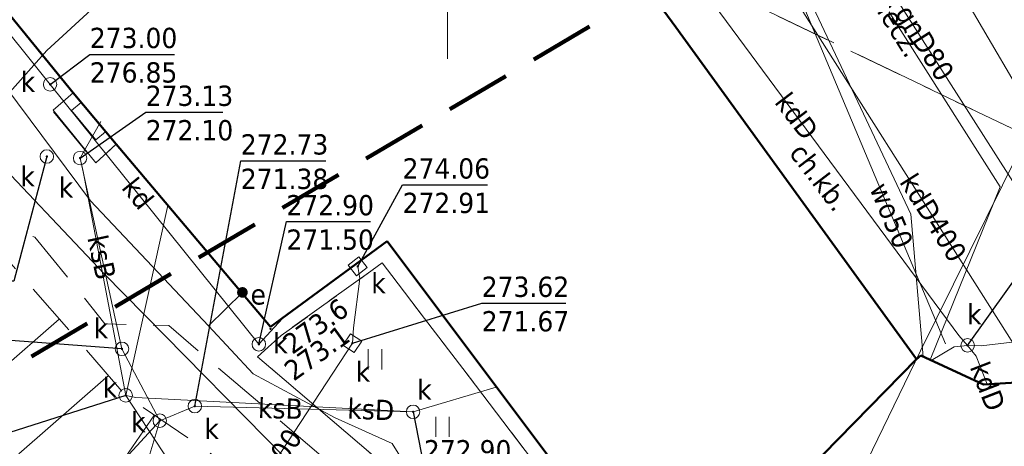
# Model space of a CAD drawing. Header units: metres. Extents: x 7555073 to 7555217, y 5506384 to 5506588.
# Tile 25 of 32: x 7555134 to 7555171, y 5506483 to 5506499. Entities that reach past the tile are written whole.
import ezdxf
from ezdxf.enums import TextEntityAlignment as Align

# ---------------------------------------------------------------- set-up
doc = ezdxf.new("R2010")
doc.units = ezdxf.units.M
doc.header["$LTSCALE"] = 2
doc.header["$MEASUREMENT"] = 0
for name, pattern in [('1.0_0.5', [1.5, 1, -0.5]), ('1.5_0.5', [2, 1.5, -0.5]), ('219-500', [0]), ('4', [1.8, 1.2, -0.6])]:
    doc.linetypes.add(name, pattern=pattern)
doc.layers.get('0').update_dxf_attribs({"color": 2, "linetype": 'CONTINUOUS', "lineweight": 5})
for name, color, linetype in [('000 Inne (niezydentyfikowane)', 7, 'CONTINUOUS'), ('219-działka ewidencyjna', 7, 'CONTINUOUS'), ('312-budynek ewidencyjny', 7, 'CONTINUOUS'), ('352-schody', 7, 'CONTINUOUS'), ('chodnik', 7, 'CONTINUOUS'), ('chodnik-Atr17', 7, 'CONTINUOUS'), ('elektroenergetyczne urządzenie techniczne', 7, 'CONTINUOUS'), ('elektroenergetyczne urządzenie techniczne-Atr17', 7, 'CONTINUOUS'), ('jezdnia', 7, 'CONTINUOUS'), ('Obszar opracowania', 7, 'CONTINUOUS'), ('pikieta naturalna', 7, 'CONTINUOUS'), ('pikieta naturalna-Atr2', 7, 'CONTINUOUS'), ('przewód elektroenergetyczny podziemny', 7, 'CONTINUOUS'), ('przewód gazowy', 7, 'CONTINUOUS'), ('przewód gazowy-Atr1', 7, 'CONTINUOUS'), ('przewód kanalizacyjny', 7, 'CONTINUOUS'), ('przewód kanalizacyjny-Atr1', 7, 'CONTINUOUS'), ('przewód wodociągowy', 7, 'CONTINUOUS'), ('przewód wodociągowy-Atr1', 7, 'CONTINUOUS'), ('rzedna', 7, 'CONTINUOUS'), ('rzedna-Atr2', 7, 'CONTINUOUS'), ('rzedna-Atr3', 7, 'CONTINUOUS'), ('skarpa nieumocniona', 7, 'CONTINUOUS'), ('trawnik', 7, 'CONTINUOUS'), ('Wstawianie ramki sekcyjnej z opisem', 7, 'CONTINUOUS'), ('właz do komory lub kanału - kwadratowy', 7, 'CONTINUOUS'), ('właz do komory lub kanału - kwadratowy-Atr17', 7, 'CONTINUOUS'), ('właz do komory lub kanału - okrągły', 7, 'CONTINUOUS'), ('właz do komory lub kanału - okrągły-Atr17', 7, 'CONTINUOUS')]:
    doc.layers.add(name, color=color, linetype=linetype)
doc.styles.get("Standard").update_dxf_attribs({"font": 'verdana.ttf', "width": 0.75})

# ---------------------------------------------------------------- blocks, each defined once
blk = doc.blocks.new('TU04')
at = {"color": 0, "linetype": 'Continuous', "lineweight": 13}
for p, q in [((0, 0), (0, 0.75)), ((0.5, 0), (0.5, 0.75))]:
    blk.add_line(p, q, dxfattribs=at)
blk = doc.blocks.new('PW01')
at = {"linetype": 'Continuous', "lineweight": 13}
h = blk.add_hatch(color=0, dxfattribs=at)
edge = h.paths.add_edge_path()
edge.add_arc((0, 0), 0.045, 0, 360)
blk = doc.blocks.new('US22')
at = {"color": 0, "linetype": 'Continuous', "lineweight": 13}
blk.add_circle((0, 0), 0.25, dxfattribs=at)
blk = doc.blocks.new('US22A')
at = {"color": 0, "linetype": 'Continuous', "lineweight": 0}
blk.add_lwpolyline([(-0.25, -0.25), (0.25, -0.25), (0.25, 0.25), (-0.25, 0.25)], close=True, dxfattribs=at)
blk = doc.blocks.new('US25')
at = {"linetype": 'Continuous', "lineweight": 0}
h = blk.add_hatch(color=0, dxfattribs=at)
edge = h.paths.add_edge_path()
edge.add_arc((0, 0), 0.2, 0, 360)

msp = doc.modelspace()

# ---------------------------------------------------------------- linework, layer by layer
at = {"layer": '000 Inne (niezydentyfikowane)', "color": 7, "linetype": 'Continuous', "lineweight": 13}
for p, q in [((7555135.63, 5506487.87), (7555128.39, 5506481.57)), ((7555137.45, 5506485.79), (7555134.13, 5506482.89)), ((7555139.15, 5506484.33), (7555135.31, 5506478.73))]:
    msp.add_line(p, q, dxfattribs=at)
at = {"layer": '219-działka ewidencyjna', "color": 7, "linetype": '219-500', "lineweight": 18, "flags": 128}
for points in [[(7555166.76, 5506503.85), (7555171.77, 5506495.3)], [(7555167.52, 5506486.7), (7555171.77, 5506495.3)], [(7555164.95, 5506481.41), (7555167.52, 5506486.7)]]:
    msp.add_lwpolyline(points, dxfattribs=at)
at = {"layer": '312-budynek ewidencyjny', "color": 7, "linetype": 'Continuous', "lineweight": 50, "flags": 128}
for points in [[(7555136.14, 5506496.25), (7555128.26, 5506505.93)], [(7555154.97, 5506503.44), (7555158.46, 5506498.68)], [(7555158.46, 5506498.68), (7555167.37, 5506486.39)], [(7555137.73, 5506494.34), (7555136.14, 5506496.25)], [(7555143.45, 5506487.59), (7555137.73, 5506494.34)], [(7555147.77, 5506490.76), (7555143.45, 5506487.59)], [(7555158.12, 5506476.95), (7555147.77, 5506490.76)], [(7555167.37, 5506486.39), (7555167.53, 5506486.52)], [(7555167.53, 5506486.52), (7555169.85, 5506485.45)], [(7555167.37, 5506486.39), (7555158.12, 5506476.95)], [(7555158.12, 5506476.95), (7555167.37, 5506486.39)], [(7555169.85, 5506485.45), (7555178.66, 5506485.98)]]:
    msp.add_lwpolyline(points, dxfattribs=at)
at = {"layer": '352-schody', "color": 7, "linetype": 'Continuous', "lineweight": 18, "flags": 128}
for points in [[(7555136.14, 5506496.25), (7555135.4, 5506495.6), (7555136.98, 5506493.65), (7555137.73, 5506494.34)], [(7555136.14, 5506496.25), (7555135.4, 5506495.6), (7555136.98, 5506493.65), (7555137.73, 5506494.34)], [(7555136.44, 5506495.89), (7555136.08, 5506495.59), (7555136.98, 5506494.51), (7555137.34, 5506494.8)], [(7555136.44, 5506495.89), (7555136.08, 5506495.59), (7555136.98, 5506494.51), (7555137.34, 5506494.8)]]:
    msp.add_lwpolyline(points, close=True, dxfattribs=at)
at = {"layer": 'chodnik', "color": 7, "linetype": '1.0_0.5', "lineweight": 18, "flags": 128}
for points in [[(7555192.38, 5506506), (7555188.5, 5506503.42), (7555188.34, 5506503.26), (7555188.25, 5506502.96), (7555188.36, 5506502.61), (7555188.56, 5506502.21), (7555192.03, 5506496.6), (7555189.72, 5506495.24), (7555186.26, 5506500.9), (7555185.77, 5506501.51), (7555185.25, 5506502.02), (7555184.64, 5506502.48), (7555183.95, 5506502.92), (7555183.17, 5506503.23), (7555182.44, 5506503.43), (7555181.69, 5506503.58), (7555180.9, 5506503.58), (7555180.24, 5506503.53), (7555179.51, 5506503.41), (7555178.78, 5506503.19), (7555178.1, 5506502.85), (7555177.26, 5506502.39), (7555176.64, 5506501.84), (7555176.18, 5506501.3), (7555175.74, 5506500.72), (7555172.48, 5506494.17), (7555160.23, 5506500.05), (7555162.69, 5506505.19), (7555162.86, 5506505.7), (7555162.98, 5506506.23), (7555162.97, 5506506.68), (7555162.94, 5506507.23), (7555162.87, 5506507.91), (7555162.75, 5506508.43), (7555162.57, 5506508.94), (7555162.39, 5506509.41), (7555162.1, 5506509.93), (7555161.8, 5506510.34), (7555161.35, 5506510.85), (7555160.95, 5506511.18), (7555160.52, 5506511.5), (7555160.08, 5506511.81), (7555159.64, 5506512.04), (7555159.17, 5506512.28), (7555158.6, 5506512.44), (7555158.06, 5506512.58), (7555157.54, 5506512.64), (7555157.04, 5506512.63), (7555146.63, 5506510.83), (7555140.51, 5506518.83), (7555145.45, 5506519.67), (7555145.89, 5506519.81), (7555146.43, 5506520.29), (7555146.63, 5506520.78), (7555146.79, 5506521.41), (7555146.69, 5506522), (7555145.45, 5506524.07), (7555153.09, 5506528.86), (7555155.16, 5506525.73), (7555155.37, 5506525.59), (7555155.53, 5506525.52), (7555155.71, 5506525.46), (7555155.96, 5506525.47), (7555156.19, 5506525.54), (7555160.99, 5506528.15), (7555165.45, 5506520.71), (7555165.68, 5506520.57), (7555165.94, 5506520.52), (7555166.18, 5506520.56), (7555166.39, 5506520.63), (7555179.45, 5506528.3), (7555181.46, 5506529.52), (7555180.9, 5506530.49), (7555166.01, 5506521.72), (7555158.51, 5506534.44), (7555160.05, 5506535.34), (7555158.18, 5506538.56), (7555156, 5506537.31), (7555154.24, 5506536.29), (7555153.27, 5506538.04), (7555148.32, 5506535.18), (7555143.19, 5506544.5), (7555140.33, 5506543.11), (7555147.37, 5506530.6), (7555147.86, 5506529.75), (7555148.04, 5506529.11), (7555148.02, 5506528.51), (7555147.81, 5506528.09), (7555144.86, 5506526.6), (7555145.6, 5506525.23), (7555140.36, 5506522.31), (7555139.63, 5506523.69), (7555139.34, 5506524), (7555139.05, 5506524.8), (7555135.52, 5506522.98), (7555135.43, 5506522.91), (7555136.3, 5506521.25), (7555137.91, 5506519.83), (7555137.74, 5506519.21), (7555137.32, 5506518.9), (7555139.01, 5506516.71), (7555139.47, 5506517.05), (7555139.93, 5506516.43), (7555139.48, 5506516.1), (7555140.35, 5506514.98), (7555140.6, 5506515.16), (7555141.92, 5506513.48), (7555142.36, 5506513.82), (7555142.84, 5506513.19), (7555142.4, 5506512.87), (7555145.67, 5506508.7), (7555146.08, 5506509.01), (7555146.56, 5506508.36), (7555146.17, 5506508.06), (7555147.05, 5506506.94), (7555150.51, 5506509.54), (7555153.33, 5506505.71), (7555155.31, 5506506.98), (7555156.9, 5506504.79), (7555154.97, 5506503.44), (7555158.46, 5506498.68), (7555167.38, 5506486.38), (7555167.53, 5506486.52), (7555169.85, 5506485.45), (7555178.66, 5506485.98), (7555178.6, 5506487.06), (7555178.39, 5506490.39), (7555184.25, 5506490.74), (7555184.46, 5506487.43), (7555184.53, 5506486.34), (7555189.5, 5506486.64), (7555196.34, 5506487.17), (7555197.31, 5506489.04), (7555189.08, 5506502.46), (7555195.07, 5506506.33), (7555194.51, 5506507.28)], [(7555159.19, 5506470.98), (7555159.99, 5506471.91), (7555142.97, 5506486.48), (7555143.85, 5506487.27), (7555147.59, 5506489.95), (7555160.87, 5506472.52), (7555161.29, 5506472.78), (7555158.12, 5506476.95), (7555147.77, 5506490.76), (7555143.45, 5506487.59), (7555137.73, 5506494.34), (7555136.98, 5506493.65), (7555135.39, 5506495.58), (7555136.14, 5506496.25), (7555128.26, 5506505.93), (7555129.08, 5506506.51), (7555128.8, 5506506.94), (7555127.66, 5506505.91), (7555129.22, 5506503.95), (7555126.32, 5506501.53), (7555126.16, 5506500.11), (7555133.37, 5506491.32), (7555134.73, 5506490.91), (7555137.32, 5506487.7), (7555139.68, 5506487.63)]]:
    msp.add_lwpolyline(points, close=True, dxfattribs=at)
at = {"layer": 'jezdnia', "color": 7, "linetype": '1.5_0.5', "lineweight": 18, "flags": 128}
msp.add_lwpolyline([(7555188.25, 5506513.15), (7555188.13, 5506513.5), (7555188.19, 5506513.84), (7555188.34, 5506514.11), (7555188.58, 5506514.36), (7555188.83, 5506514.53), (7555189.88, 5506515.13), (7555188.79, 5506517.02), (7555189.06, 5506517.18), (7555189.34, 5506517.35), (7555187.6, 5506520.31), (7555187.33, 5506520.17), (7555187.04, 5506520.01), (7555186.06, 5506521.66), (7555184.84, 5506520.98), (7555184.5, 5506520.9), (7555184.13, 5506520.9), (7555183.86, 5506520.95), (7555183.6, 5506521.14), (7555179.45, 5506528.3), (7555166.39, 5506520.63), (7555166.18, 5506520.56), (7555165.94, 5506520.52), (7555165.68, 5506520.57), (7555165.45, 5506520.71), (7555160.99, 5506528.15), (7555156.19, 5506525.54), (7555155.96, 5506525.47), (7555155.71, 5506525.46), (7555155.53, 5506525.52), (7555155.37, 5506525.59), (7555155.16, 5506525.73), (7555153.09, 5506528.86), (7555145.45, 5506524.07), (7555146.69, 5506522), (7555146.79, 5506521.41), (7555146.63, 5506520.78), (7555146.43, 5506520.29), (7555145.89, 5506519.81), (7555145.45, 5506519.67), (7555140.51, 5506518.83), (7555146.63, 5506510.83), (7555157.04, 5506512.63), (7555157.54, 5506512.64), (7555158.06, 5506512.58), (7555158.6, 5506512.44), (7555159.17, 5506512.28), (7555159.64, 5506512.04), (7555160.08, 5506511.81), (7555160.52, 5506511.5), (7555160.95, 5506511.18), (7555161.35, 5506510.85), (7555161.8, 5506510.34), (7555162.1, 5506509.93), (7555162.39, 5506509.41), (7555162.57, 5506508.94), (7555162.75, 5506508.43), (7555162.87, 5506507.91), (7555162.94, 5506507.23), (7555162.97, 5506506.68), (7555162.98, 5506506.23), (7555162.86, 5506505.7), (7555162.69, 5506505.19), (7555160.23, 5506500.05), (7555172.48, 5506494.17), (7555175.74, 5506500.72), (7555176.18, 5506501.3), (7555176.64, 5506501.84), (7555177.26, 5506502.39), (7555178.1, 5506502.85), (7555178.78, 5506503.19), (7555179.51, 5506503.41), (7555180.24, 5506503.53), (7555180.9, 5506503.58), (7555181.69, 5506503.58), (7555182.44, 5506503.43), (7555183.17, 5506503.23), (7555183.95, 5506502.92), (7555184.64, 5506502.48), (7555185.25, 5506502.02), (7555185.77, 5506501.51), (7555186.26, 5506500.9), (7555189.72, 5506495.24), (7555192.03, 5506496.6), (7555188.56, 5506502.21), (7555188.36, 5506502.61), (7555188.25, 5506502.96), (7555188.34, 5506503.26), (7555188.5, 5506503.42), (7555192.38, 5506506)], close=True, dxfattribs=at)
at = {"layer": 'Obszar opracowania', "color": 132, "linetype": '4', "lineweight": 200, "flags": 128}
msp.add_lwpolyline([(7555104.38, 5506536.04), (7555165.53, 5506571.36), (7555193.87, 5506521.52), (7555132.86, 5506485.46), (7555111.22, 5506511.66), (7555100.61, 5506534.05)], close=True, dxfattribs=at)
at = {"layer": 'przewód elektroenergetyczny podziemny', "color": 7, "linetype": 'Continuous', "lineweight": 18, "flags": 128}
for points in [[(7555097.568, 5506573.22), (7555097.89, 5506571.17), (7555098.88, 5506570.52), (7555102.27, 5506561.75), (7555101.8, 5506559.45), (7555100.75, 5506551.67), (7555103.1, 5506543.81), (7555105.88, 5506538.32), (7555108.9, 5506533.81), (7555114.02, 5506524.06), (7555115.65, 5506519.29), (7555118.59, 5506514.55), (7555124.82, 5506503.3), (7555132.75, 5506494.33), (7555137.29, 5506489.55), (7555145.5, 5506481.21), (7555148.63, 5506477.92), (7555148.95, 5506476.7), (7555151.48, 5506474.69), (7555159.67, 5506468.89), (7555164.33, 5506467.71), (7555187.39, 5506466), (7555198.75, 5506465.17), (7555203.809, 5506464.252)], [(7555130.94, 5506500.1), (7555136.78, 5506492.25), (7555141.16, 5506487.62), (7555142.81, 5506485.84), (7555145.84, 5506484.22), (7555147.96, 5506483.27), (7555150.15, 5506479.75), (7555152.85, 5506477.57), (7555159.31, 5506472.52), (7555161.05, 5506471.03), (7555162.8, 5506468.84), (7555168.02, 5506468.61), (7555172.52, 5506468.43), (7555176.94, 5506468.23), (7555177.51, 5506468), (7555185.27, 5506466.93), (7555192.17, 5506466.75), (7555197.41, 5506466.94), (7555200.29, 5506466.63), (7555204.89, 5506466.69), (7555209.111, 5506467.122)], [(7555142.41, 5506488.86), (7555141.16, 5506487.62)]]:
    msp.add_lwpolyline(points, dxfattribs=at)
at = {"layer": 'przewód gazowy', "color": 7, "linetype": 'Continuous', "lineweight": 18, "flags": 128}
for points in [[(7555159.61, 5506510.76), (7555168.57, 5506496.68), (7555171.67, 5506491.81), (7555171.07, 5506485.52)], [(7555167.88, 5506486.36), (7555170.47, 5506492.77), (7555166.29, 5506499.33), (7555159.66, 5506509.99)]]:
    msp.add_lwpolyline(points, dxfattribs=at)
at = {"layer": 'przewód kanalizacyjny', "color": 7, "linetype": 'Continuous', "lineweight": 18, "flags": 128}
for points in [[(7555119.4, 5506517.91), (7555128.03, 5506505.61), (7555135.29, 5506496.56), (7555143.02, 5506486.94)], [(7555135.17, 5506497.81), (7555146.95, 5506508.63), (7555150.56, 5506511.18)], [(7555150.56, 5506511.18), (7555158.35, 5506501.54), (7555158.66, 5506501.15), (7555158.96, 5506500.75), (7555168.93, 5506487.27), (7555169.26, 5506486.9), (7555169.76, 5506486.88), (7555181.05, 5506488.22), (7555181.55, 5506488.28)], [(7555160.62, 5506503.28), (7555171.83, 5506485.57)], [(7555135.17, 5506497.81), (7555133.31, 5506495.73), (7555133.03, 5506495.32)], [(7555137.17, 5506495.18), (7555136.65, 5506494.27), (7555136.4, 5506493.83)], [(7555136.4, 5506493.83), (7555136.51, 5506493.34), (7555138.09, 5506485.05)], [(7555137.95, 5506486.77), (7555136.4, 5506493.83)], [(7555139.65, 5506492.07), (7555138.09, 5506485.05)], [(7555146.68, 5506489.82), (7555146.76, 5506489.37), (7555146.52, 5506487.55), (7555146.48, 5506486.98), (7555141.67, 5506479.64)], [(7555143.02, 5506486.94), (7555143.89, 5506487.89)], [(7555169.26, 5506486.9), (7555168.76, 5506486.85), (7555167.91, 5506486.34)], [(7555169.99, 5506485.46), (7555169.58, 5506486.5), (7555169.26, 5506486.9)], [(7555139.35, 5506484.11), (7555137.95, 5506486.77)], [(7555138.09, 5506485.05), (7555141.38, 5506480.05), (7555141.67, 5506479.64)], [(7555138.09, 5506485.05), (7555138.47, 5506484.97), (7555148.73, 5506484.44)], [(7555148.73, 5506484.44), (7555151.8, 5506485.35)], [(7555139.35, 5506484.11), (7555140.65, 5506484.65)], [(7555140.65, 5506484.65), (7555148.73, 5506484.44)], [(7555137.43, 5506477.69), (7555139.35, 5506484.11)]]:
    msp.add_lwpolyline(points, dxfattribs=at)
at = {"layer": 'przewód wodociągowy', "color": 7, "linetype": 'Continuous', "lineweight": 18, "flags": 128}
for points in [[(7555167.62, 5506486.48), (7555167.16, 5506491.75), (7555163.33, 5506499.87), (7555157.56, 5506512.03), (7555155.63, 5506515.35)], [(7555156.18, 5506511.15), (7555156.41, 5506510.81), (7555163.07, 5506499.74), (7555168.44, 5506486.96)]]:
    msp.add_lwpolyline(points, dxfattribs=at)
at = {"layer": 'rzedna-Atr2', "color": 7, "flags": 128}
for points in [[(7555135.29, 5506496.56), (7555136.76, 5506497.67), (7555139.895, 5506497.67)], [(7555136.4, 5506493.83), (7555138.83, 5506495.53), (7555141.684, 5506495.53)], [(7555135.17, 5506493.89), (7555133.95, 5506489.27), (7555130.831, 5506489.27)], [(7555140.65, 5506484.65), (7555142.35, 5506493.73), (7555145.496, 5506493.73)], [(7555146.68, 5506489.82), (7555148.34, 5506492.84), (7555151.481, 5506492.84)], [(7555143.02, 5506486.94), (7555144.04, 5506491.48), (7555147.149, 5506491.48)], [(7555169.26, 5506486.9), (7555172.24, 5506491.07), (7555175.354, 5506491.07)], [(7555146.48, 5506486.98), (7555151.27, 5506488.46), (7555154.384, 5506488.46)], [(7555137.95, 5506486.77), (7555132.5, 5506487.18), (7555129.381, 5506487.18)], [(7555138.09, 5506485.05), (7555133.49, 5506483.58), (7555130.312, 5506483.58)], [(7555148.73, 5506484.44), (7555149.13, 5506482.41), (7555152.239, 5506482.41)], [(7555139.35, 5506484.11), (7555137.5, 5506482.1), (7555134.354, 5506482.1)]]:
    msp.add_lwpolyline(points, dxfattribs=at)
at = {"layer": 'skarpa nieumocniona', "color": 7, "linetype": '1.0_0.5', "lineweight": 18, "flags": 128}
msp.add_lwpolyline([(7555099.5, 5506556.79), (7555106.07, 5506543.41), (7555105.2, 5506540.55), (7555104.96, 5506539.64), (7555106.82, 5506535.82), (7555111.04, 5506526.67), (7555117.19, 5506516.02), (7555123.81, 5506501.44), (7555138.09, 5506485.05), (7555148.91, 5506477.64), (7555157.02, 5506471.33), (7555168.37, 5506463.08), (7555176.2, 5506461.32), (7555186.76, 5506455.03), (7555176.28, 5506449.36), (7555175.42, 5506450.03), (7555164.19, 5506457.57), (7555162.21, 5506459.2), (7555158.63, 5506462.32), (7555158.37, 5506461.96), (7555149.03, 5506467.6), (7555149.89, 5506469.1), (7555133.68, 5506479.81), (7555133.55, 5506479.65), (7555133.32, 5506479.81), (7555132.62, 5506478.81), (7555122.86, 5506485.17), (7555116.17, 5506493.96), (7555118.98, 5506495.88), (7555116.56, 5506500.34), (7555115.87, 5506500.02), (7555110.72, 5506509.75), (7555110.54, 5506510.16), (7555109.82, 5506511.66), (7555114.37, 5506514.39), (7555110.34, 5506522.02), (7555105.9, 5506519.26), (7555103.77, 5506523.27), (7555096.03, 5506538.44), (7555090.24, 5506549.78), (7555087.72, 5506555.05), (7555086.08, 5506559.53), (7555084.89, 5506563.61), (7555084.6, 5506564.92), (7555085.81, 5506565.97), (7555086.18, 5506566.02), (7555093.86, 5506566.99)], close=True, dxfattribs=at)
msp.add_lwpolyline([(7555099.5, 5506556.79), (7555106.07, 5506543.41), (7555105.2, 5506540.55), (7555104.96, 5506539.64), (7555106.82, 5506535.82), (7555111.04, 5506526.67), (7555117.19, 5506516.02), (7555123.81, 5506501.44), (7555138.09, 5506485.05), (7555148.91, 5506477.64), (7555157.02, 5506471.33), (7555168.37, 5506463.08), (7555176.2, 5506461.32), (7555186.76, 5506455.03), (7555176.28, 5506449.36), (7555175.42, 5506450.03), (7555164.19, 5506457.57), (7555162.21, 5506459.2), (7555158.63, 5506462.32), (7555158.37, 5506461.96), (7555149.03, 5506467.6), (7555149.89, 5506469.1), (7555133.68, 5506479.81), (7555133.55, 5506479.65), (7555133.32, 5506479.81), (7555132.62, 5506478.81), (7555122.86, 5506485.17), (7555116.17, 5506493.96), (7555118.98, 5506495.88), (7555116.56, 5506500.34), (7555115.87, 5506500.02), (7555110.72, 5506509.75), (7555110.54, 5506510.16), (7555109.82, 5506511.66), (7555114.37, 5506514.39), (7555110.34, 5506522.02), (7555105.9, 5506519.26), (7555103.77, 5506523.27), (7555096.03, 5506538.44), (7555090.24, 5506549.78), (7555087.72, 5506555.05), (7555086.08, 5506559.53), (7555084.89, 5506563.61), (7555084.6, 5506564.92), (7555085.81, 5506565.97), (7555086.18, 5506566.02), (7555093.86, 5506566.99)], close=True, dxfattribs=at)
at = {"layer": 'trawnik', "color": 7, "linetype": '1.0_0.5', "lineweight": 18, "flags": 128}
msp.add_lwpolyline([(7555160.87, 5506472.52), (7555147.59, 5506489.95), (7555143.85, 5506487.27), (7555142.97, 5506486.48), (7555159.99, 5506471.91)], close=True, dxfattribs=at)
at = {"layer": 'Wstawianie ramki sekcyjnej z opisem', "color": 7, "linetype": 'Continuous', "lineweight": 13, "flags": 128}
msp.add_lwpolyline([(7555150, 5506497.5), (7555150, 5506502.5)], dxfattribs=at)

# ---------------------------------------------------------------- block references
at = {"layer": 'elektroenergetyczne urządzenie techniczne', "color": 7, "linetype": 'Continuous', "lineweight": 18}
msp.add_blockref('US25', (7555142.41, 5506488.86), dxfattribs=at)
at = {"layer": 'pikieta naturalna', "color": 7, "linetype": 'Continuous', "lineweight": 13}
for p in [(7555143.39, 5506487.66), (7555143.45, 5506487.51)]:
    msp.add_blockref('PW01', p, dxfattribs=at)
at = {"layer": 'rzedna', "color": 7, "linetype": 'Continuous', "lineweight": 18}
for p, rotation in [((7555135.29, 5506496.56), 359.815), ((7555135.17, 5506493.89), 359.977), ((7555136.4, 5506493.83), 0.205), ((7555146.68, 5506489.82), 359.7810000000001), ((7555143.02, 5506486.94), 359.925), ((7555146.48, 5506486.98), 0.084), ((7555169.26, 5506486.9), 0.001), ((7555137.95, 5506486.77), 0.006), ((7555138.09, 5506485.05), 0.039), ((7555140.65, 5506484.65), 0.056), ((7555148.73, 5506484.44), 0.109), ((7555139.35, 5506484.11), 359.917)]:
    msp.add_blockref('PW01', p, dxfattribs=dict(at, rotation=rotation))
at = {"layer": 'trawnik', "color": 7, "linetype": 'Continuous', "lineweight": 18}
for p in [(7555147.069, 5506486.009), (7555149.569, 5506483.509)]:
    msp.add_blockref('TU04', p, dxfattribs=at)
at = {"layer": 'właz do komory lub kanału - kwadratowy', "color": 7, "linetype": 'Continuous', "lineweight": 18}
for p, rotation in [((7555146.68, 5506489.82), 38.086), ((7555146.48, 5506486.98), 56.807)]:
    msp.add_blockref('US22A', p, dxfattribs=dict(at, rotation=rotation))
at = {"layer": 'właz do komory lub kanału - okrągły', "color": 7, "linetype": 'Continuous', "lineweight": 18}
for p, rotation in [((7555135.29, 5506496.56), 0.662), ((7555135.17, 5506493.89), 359.761), ((7555136.4, 5506493.83), 359.283), ((7555143.02, 5506486.94), 0.392), ((7555137.95, 5506486.77), 359.777), ((7555169.26, 5506486.9), 0.638), ((7555138.09, 5506485.05), 0.282), ((7555140.65, 5506484.65), 359.2699999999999), ((7555148.73, 5506484.44), 359.469), ((7555139.35, 5506484.11), 359.3399999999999)]:
    msp.add_blockref('US22', p, dxfattribs=dict(at, rotation=rotation))

# ---------------------------------------------------------------- texts
at = {"layer": 'chodnik-Atr17', "color": 7, "width": 0.9}
msp.add_text('ch.kb.', height=0.75, rotation=307.553, dxfattribs=at).set_placement((7555162.62, 5506494.01))
msp.add_text('ch.kb.', height=0.75, rotation=307.553, dxfattribs=at).set_placement((7555162.62, 5506494.01))
msp.add_text('ch.kb.', height=0.75, rotation=307.553, dxfattribs=at).set_placement((7555162.62, 5506494.01))
msp.add_text('ch.kb.', height=0.75, rotation=307.553, dxfattribs=at).set_placement((7555162.62, 5506494.01))
msp.add_text('ch.kb.', height=0.75, rotation=307.553, dxfattribs=at).set_placement((7555162.62, 5506494.01))
msp.add_text('ch.kb.', height=0.75, rotation=307.553, dxfattribs=at).set_placement((7555162.62, 5506494.01))
msp.add_text('ch.kb.', height=0.75, rotation=307.553, dxfattribs=at).set_placement((7555162.62, 5506494.01))
at = {"layer": 'elektroenergetyczne urządzenie techniczne-Atr17', "color": 7, "width": 0.9}
msp.add_text('e', height=0.75, dxfattribs=at).set_placement((7555142.71, 5506489.16), align=Align.TOP_LEFT)
at = {"layer": 'pikieta naturalna-Atr2', "color": 7, "width": 0.9}
for s, p in [('273.6', (7555143.82, 5506487.15)), ('273.1', (7555143.87, 5506486.16))]:
    msp.add_text(s, height=0.75, rotation=35.624, dxfattribs=at).set_placement(p, align=Align.TOP_LEFT)
at = {"layer": 'przewód gazowy-Atr1', "color": 7, "width": 0.9}
for s, rotation, p in [('gD50-niecz.', 301.879, (7555164.4, 5506502.36)), ('gnD80', 302.471, (7555166.85, 5506499.39))]:
    msp.add_text(s, height=0.75, rotation=rotation, dxfattribs=at).set_placement(p, align=Align.MIDDLE_LEFT)
at = {"layer": 'przewód kanalizacyjny-Atr1', "color": 7, "width": 0.9}
for s, rotation, p in [('kdD', 307.207, (7555162.38, 5506496.12)), ('kd', 308.927, (7555138.19, 5506492.96)), ('kdD400', 302.329, (7555167.03, 5506493.15)), ('ksB', 282.155, (7555137.03, 5506490.97)), ('kdD', 291.161, (7555169.68, 5506486.24)), ('ksB', 358.511, (7555142.99, 5506484.59)), ('ksD', 357.436, (7555146.3, 5506484.57)), ('ksD400', 56.546, (7555142.42, 5506480.78))]:
    msp.add_text(s, height=0.75, rotation=rotation, dxfattribs=at).set_placement(p, align=Align.MIDDLE_LEFT)
at = {"layer": 'przewód wodociągowy-Atr1', "color": 7, "width": 0.9}
msp.add_text('wo50', height=0.75, rotation=292.791, dxfattribs=at).set_placement((7555165.96, 5506492.86), align=Align.MIDDLE_LEFT)
at = {"layer": 'rzedna-Atr2', "color": 7, "width": 0.9}
for s, p in [('273.00', (7555136.76, 5506497.678)), ('273.13', (7555138.83, 5506495.538)), ('272.73', (7555142.35, 5506493.738)), ('274.06', (7555148.34, 5506492.848)), ('272.90', (7555144.04, 5506491.488)), ('273.62', (7555151.27, 5506488.468)), ('272.90', (7555149.13, 5506482.418))]:
    msp.add_text(s, height=0.75, dxfattribs=at).set_placement(p, align=Align.BOTTOM_LEFT)
at = {"layer": 'rzedna-Atr3', "color": 7, "width": 0.9}
for s, p in [('276.85', (7555136.76, 5506496.402)), ('272.10', (7555138.83, 5506494.263)), ('271.38', (7555142.35, 5506492.463)), ('272.91', (7555148.34, 5506491.572)), ('271.50', (7555144.04, 5506490.213)), ('271.67', (7555151.27, 5506487.192))]:
    msp.add_text(s, height=0.75, dxfattribs=at).set_placement(p, align=Align.BOTTOM_LEFT)
at = {"layer": 'właz do komory lub kanału - kwadratowy-Atr17', "color": 7, "width": 0.9}
for p in [(7555147.18, 5506488.83), (7555146.61, 5506485.55)]:
    msp.add_text('k', height=0.75, dxfattribs=at).set_placement(p)
at = {"layer": 'właz do komory lub kanału - okrągły-Atr17', "color": 7, "width": 0.9}
for p in [(7555134.2, 5506496.28), (7555134.19, 5506492.78), (7555135.61, 5506492.37), (7555169.24, 5506487.68), (7555143.55, 5506486.61), (7555148.88, 5506484.89), (7555141, 5506483.44)]:
    msp.add_text('k', height=0.75, dxfattribs=at).set_placement(p)
for p in [(7555136.91, 5506487.53), (7555137.24, 5506485.34), (7555138.29, 5506484.06)]:
    msp.add_text('k', height=0.75, dxfattribs=at).set_placement(p, align=Align.MIDDLE_LEFT)

doc.saveas('drawing.dxf')
